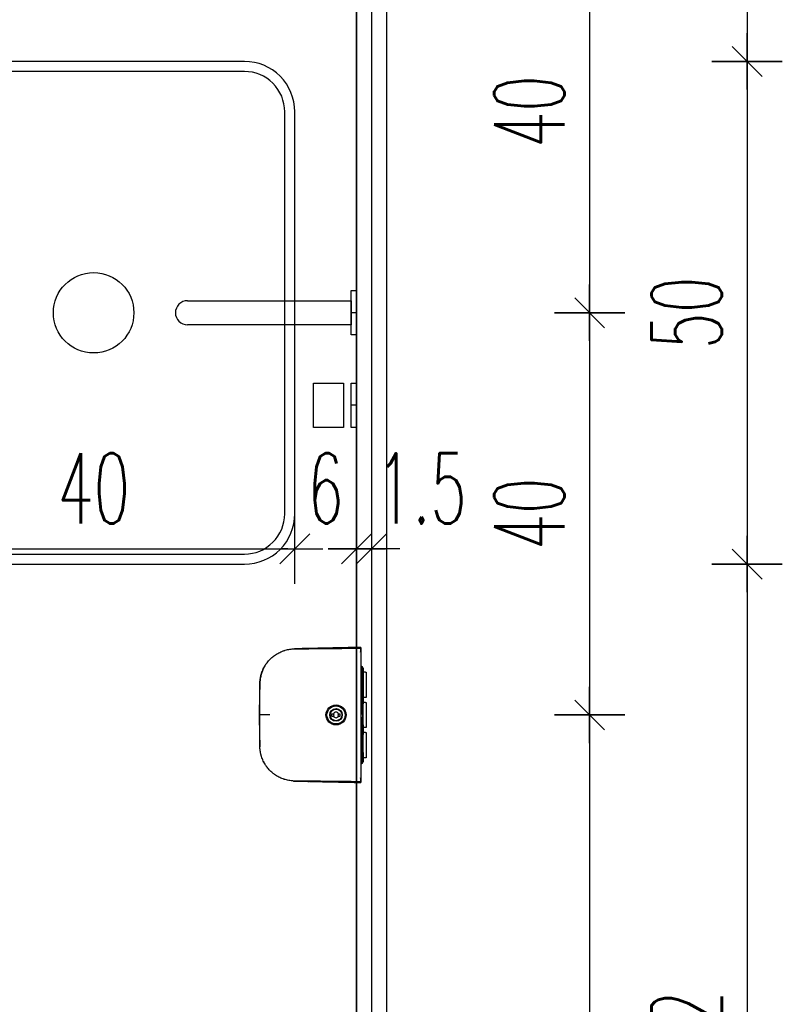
# Model space of a CAD drawing. Header units: centimetres. Extents: x -15121 to 30567, y -60641 to 0.
# Tile 149 of 256: x 6635 to 6711, y -24852 to -24754. Entities that reach past the tile are written whole.
import ezdxf

# ---------------------------------------------------------------- set-up
doc = ezdxf.new("R2010")
doc.units = ezdxf.units.CM
doc.header["$LTSCALE"] = 60
for name, color, linetype in [('AIKA podłoga wc pod meble', 8, 'Continuous'), ('AIKA TYNK', 5, 'Continuous'), ('AIKA widoki wymiarowanie', 7, 'Continuous'), ('AIKA widokowe', 7, 'Continuous'), ('AIKA ŚCIANA', 8, 'Continuous'), ('widokowe', 7, 'Continuous')]:
    doc.layers.add(name, color=color, linetype=linetype)
doc.styles.add('wymiar', font='txt.shx', dxfattribs={"width": 0.6})
doc.dimstyles.new('Dwudziestka', dxfattribs={"dimtxt": 7, "dimasz": 0.7, "dimexe": 5, "dimexo": 0, "dimgap": 2.5, "dimtad": 1, "dimtoh": 1, "dimdec": 3, "dimrnd": 0.5, "dimdsep": 46, "dimtxsty": 'wymiar', "dimblk": 'znacznik', "dimcen": 0, "dimdle": 5, "dimse1": 1, "dimse2": 1, "dimclrd": 256, "dimclre": 256, "dimclrt": 256, "dimadec": 0, "dimazin": 0, "dimtfac": 0.4, "dimtdec": 3, "dimtix": 1, "dimtofl": 0, "dimtmove": 2, "dimatfit": 3, "dimldrblk": 'znacznik', "dimfxl": 1, "dimtolj": 1, "dimarcsym": 0})

# ---------------------------------------------------------------- blocks, each defined once
blk = doc.blocks.new('SL umywalka 50 top')
at = {"layer": 'AIKA widokowe'}
for points in [[(-20, -39), (20, -39, 0.414214), (25, -34), (25, -4, 0.414214), (20, 1), (-20, 1, 0.414214), (-25, -4), (-25, -34, 0.414214)], [(-20, -38), (20, -38, 0.414214), (24, -34), (24, -4, 0.414214), (20, 0), (-20, 0, 0.414214), (-24, -4), (-24, -34, 0.414214)]]:
    blk.add_lwpolyline(points, format="xyb", close=True, dxfattribs=at)
blk.add_circle((0, -19), 4, dxfattribs=at)
blk = doc.blocks.new('SL dozownik góra')
at = {"layer": 'AIKA widokowe'}
for p, q in [((-9.479, -0.026), (-9.479, 0.009)), ((-9.379, -0.026), (-9.379, 0.009)), ((-9.258, 0.009), (-9.37, 0.009)), ((-9.279, 0.209), (-8.579, 0.209)), ((-8.579, 0.109), (-9.279, 0.109)), ((-9.149, 0.109), (-9.149, -0.026)), ((-8.879, 0.45), (-8.879, 0.509)), ((-8.879, 0.509), (-6.379, 0.509)), ((-8.879, 0.45), (-8.879, 0.238)), ((-8.879, 0.209), (-8.879, 0.238)), ((-8.829, -0.026), (-8.829, 0.109)), ((-8.579, 0.209), (-8.479, 0.209)), ((-8.479, 0.109), (-8.579, 0.109)), ((-8.479, 0.209), (-8.379, 0.209)), ((-8.479, 0.109), (-8.479, 0.209)), ((-8.379, 0.109), (-8.479, 0.109)), ((-8.379, 0.209), (-6.579, 0.209)), ((-8.379, 0.109), (-6.579, 0.109)), ((-6.629, 0.109), (-6.629, -0.036)), ((-6.629, 0.109), (-6.629, 0.109)), ((-6.579, 0.209), (-6.479, 0.209)), ((-6.479, 0.109), (-6.579, 0.109)), ((-6.479, 0.209), (-6.379, 0.209)), ((-6.479, 0.209), (-6.479, 0.109)), ((-6.379, 0.109), (-6.479, 0.109)), ((-6.379, 0.509), (-6.379, 0.45)), ((-6.379, 0.45), (-6.379, 0.238)), ((-6.379, 0.238), (-6.379, 0.209)), ((-6.379, 0.209), (-5.75, 0.209)), ((-5.75, 0.109), (-6.379, 0.109)), ((-6.129, 0.109), (-6.129, 0.103)), ((-6.129, 0.109), (-6.129, 0.109)), ((-6.129, 0.103), (-5.716, 0.103)), ((-5.879, 0.45), (-5.879, 0.509)), ((-5.879, 0.509), (-3.379, 0.509)), ((-5.879, 0.45), (-5.879, 0.238)), ((-5.879, 0.209), (-5.879, 0.238)), ((-3.629, 0.209), (-5.75, 0.209)), ((-5.68, 0.08), (-5.574, -0.026)), ((-5.433, -0.026), (-5.609, 0.15)), ((-4.714, 0.109), (-5.568, 0.109)), ((-5.561, 0.103), (-4.929, 0.103)), ((-4.929, 0.103), (-4.929, 0.109)), ((-4.929, 0.109), (-4.929, 0.109)), ((-4.66, 0.163), (-4.849, -0.026)), ((-3.629, 0.109), (-4.308, 0.109)), ((-3.129, 0.103), (-4.297, 0.103)), ((-3.629, 0.209), (-3.429, 0.209)), ((-3.429, 0.109), (-3.629, 0.109)), ((-3.429, 0.209), (-3.229, 0.209)), ((-3.429, 0.109), (-3.429, 0.209)), ((-3.229, 0.109), (-3.429, 0.109)), ((-3.379, 0.509), (-3.379, 0.45)), ((-3.379, 0.45), (-3.379, 0.238)), ((-3.379, 0.238), (-3.379, 0.209)), ((-3.229, 0.209), (-2.879, 0.209)), ((-2.879, 0.109), (-3.229, 0.109)), ((-3.129, 0.109), (-3.129, 0.103)), ((-3.129, 0.109), (-3.129, 0.109)), ((-2.879, 0.45), (-2.879, 0.509)), ((-2.879, 0.509), (-0.379, 0.509)), ((-2.879, 0.45), (-2.879, 0.238)), ((-2.879, 0.209), (-2.879, 0.238)), ((-2.879, 0.209), (-2.779, 0.209)), ((-2.879, 0.109), (-2.779, 0.109)), ((-2.779, 0.209), (-2.679, 0.209)), ((-2.779, 0.209), (-2.779, 0.109)), ((-2.779, 0.109), (-2.679, 0.109)), ((-0.879, 0.209), (-2.679, 0.209)), ((-0.879, 0.109), (-2.679, 0.109)), ((-2.629, 0.109), (-2.629, -0.036)), ((-2.629, 0.109), (-2.629, 0.109)), ((-0.879, 0.209), (-0.779, 0.209)), ((-0.879, 0.109), (-0.779, 0.109)), ((-0.779, 0.209), (-0.679, 0.209)), ((-0.779, 0.109), (-0.779, 0.209)), ((-0.779, 0.109), (-0.679, 0.109)), ((-0.679, 0.209), (0.021, 0.209)), ((0.021, 0.109), (-0.679, 0.109)), ((-0.429, 0.109), (-0.429, -0.026)), ((-0.379, 0.509), (-0.379, 0.45)), ((-0.379, 0.45), (-0.379, 0.238)), ((-0.379, 0.238), (-0.379, 0.209)), ((-0.109, 0.109), (-0.109, -0.026)), ((0.112, 0.009), (0, 0.009)), ((0.121, 0.009), (0.121, -0.026)), ((0.221, 0.009), (0.221, -0.026)), ((-4.754, -2.241), (-4.754, -2.086)), ((-4.504, -2.086), (-4.754, -2.086)), ((-4.754, -2.262), (-4.754, -2.241)), ((-4.754, -2.731), (-4.754, -2.71)), ((-4.754, -2.886), (-4.754, -2.731)), ((-4.504, -2.886), (-4.754, -2.886)), ((-4.504, -2.241), (-4.504, -2.086)), ((-4.504, -2.241), (-4.504, -2.262)), ((-4.504, -2.71), (-4.504, -2.731)), ((-4.504, -2.886), (-4.504, -2.731)), ((-11.255, -4.306), (-11.255, -4.306)), ((1.997, -4.306), (1.997, -4.306)), ((-11.236, -5.146), (-11.236, -5.146)), ((1.978, -5.146), (1.978, -5.146)), ((-11.209, -6.366), (-11.207, -6.517)), ((-11.208, -6.376), (-11.207, -6.501))]:
    blk.add_line(p, q, dxfattribs=at)
for radius in [1, 0.9, 0.625, 0.575]:
    blk.add_circle((-4.629, -2.486), radius, dxfattribs=at)
for centre, radius, start, end in [((-9.279, 0.009), 0.2, 90, 180), ((-9.279, 0.009), 0.1, 90, 180), ((-9.37, 0), 0.009, 90, 180), ((-9.258, 0), 0.009, 0, 90), ((-5.75, 0.009), 0.2, 45, 90), ((-5.75, 0.009), 0.1, 45, 90), ((-4.589, 0.093), 0.1, 85.83277, 135), ((-4.629, -0.456), 0.65, 42.18599, 85.83277), ((0, 0), 0.009, 90, 180), ((0.021, 0.009), 0.2, 0, 90), ((0.021, 0.009), 0.1, 0, 90), ((0.112, 0), 0.009, 0, 90), ((-4.629, -2.486), 0.275, 117.03569, 242.96431), ((-4.629, -2.486), 0.256, 60.79407, 119.20593), ((-4.629, -2.486), 0.256, 240.79407, 299.20593), ((-4.629, -2.486), 0.275, 297.03569, 62.96431), ((-11.235, -4.306), 0.02, 182.1155, 232.66012), ((1.977, -4.306), 0.02, 307.09269, 359.64295), ((-11.216, -5.146), 0.02, 141.30303, 181.35765), ((1.958, -5.146), 0.02, 358.84086, 39.05333), ((-7.684, -6.486), 3.523, 180.5, 180.91114), ((-1.574, -6.486), 3.523, 356.09612, 359.45377), ((-1.574, -6.486), 3.523, 356.24723, 359.5)]:
    blk.add_arc(centre, radius, start, end, dxfattribs=at)
for points, degree in [([(-11.351, -0.026), (-11.352, -0.026), (-11.274, -0.026)], 2), ([(-10.884, -0.036), (-11.008, -0.033), (-11.131, -0.03), (-11.255, -0.027)], 3), ([(-10.292, -0.026), (-7.461, -0.026), (-4.629, -0.026)], 2), ([(-4.629, -0.026), (-1.797, -0.026), (1.034, -0.026)], 2), ([(1.997, -0.027), (1.873, -0.03), (1.75, -0.033), (1.626, -0.036)], 3), ([(2.016, -0.026), (2.094, -0.026), (2.093, -0.026)], 2), ([(-0.023, -9.703), (-0.005, -9.695), (0.013, -9.686), (0.031, -9.677)], 3)]:
    blk.add_open_spline(points, degree=degree, dxfattribs=at)
for points, knots in [([(-11.351, -0.026), (-11.346, -0.275), (-11.335, -0.753), (-11.319, -1.442), (-11.305, -2.073), (-11.292, -2.647), (-11.281, -3.164), (-11.271, -3.624), (-11.262, -3.998), (-11.257, -4.219), (-11.255, -4.306)], [0, 0, 0, 0, 0.174298, 0.335211, 0.482738, 0.616879, 0.737634, 0.845004, 0.938988, 1, 1, 1, 1]), ([(-11.274, -0.026), (-11.273, -0.026), (-11.272, -0.026), (-11.265, -0.026), (-11.26, -0.026), (-11.247, -0.026), (-11.239, -0.026), (-11.224, -0.026), (-11.219, -0.026), (-11.208, -0.026), (-11.202, -0.026), (-11.183, -0.026), (-11.17, -0.026), (-11.139, -0.026), (-11.123, -0.026), (-11.087, -0.026), (-11.068, -0.026), (-11.043, -0.026), (-11.037, -0.026), (-11.027, -0.026), (-11.011, -0.026), (-10.994, -0.026), (-10.961, -0.026), (-10.913, -0.026), (-10.862, -0.026), (-10.822, -0.026), (-10.809, -0.026), (-10.788, -0.026), (-10.781, -0.026), (-10.767, -0.026), (-10.76, -0.026), (-10.725, -0.026), (-10.696, -0.026), (-10.638, -0.026), (-10.608, -0.026), (-10.547, -0.026), (-10.516, -0.026), (-10.476, -0.026), (-10.468, -0.026), (-10.452, -0.026), (-10.428, -0.026), (-10.405, -0.026), (-10.356, -0.026), (-10.324, -0.026), (-10.292, -0.026)], [0, 0, 0, 0, 0.0625, 0.0625, 0.125, 0.125, 0.1875, 0.1875, 0.21875, 0.21875, 0.25, 0.25, 0.3125, 0.3125, 0.375, 0.375, 0.4375, 0.4375, 0.453125, 0.453125, 0.46875, 0.5, 0.5, 0.5625, 0.625, 0.625, 0.65625, 0.65625, 0.671875, 0.671875, 0.6875, 0.6875, 0.75, 0.75, 0.8125, 0.8125, 0.875, 0.875, 0.890625, 0.890625, 0.90625, 0.9375, 0.9375, 1, 1, 1, 1]), ([(-4.629, -10.065), (-5.264, -10.065), (-5.899, -10.064), (-6.693, -10.061), (-6.931, -10.059), (-7.208, -10.058), (-7.328, -10.058), (-7.407, -10.058), (-7.447, -10.058), (-7.526, -10.058), (-7.585, -10.058), (-7.645, -10.057), (-7.685, -10.057), (-7.705, -10.057), (-7.764, -10.056), (-7.804, -10.055), (-7.863, -10.052), (-7.883, -10.051), (-7.922, -10.049), (-7.942, -10.048), (-8.04, -10.041), (-8.119, -10.032), (-8.275, -10.01), (-8.353, -9.996), (-8.469, -9.972), (-8.508, -9.963), (-8.565, -9.948), (-8.585, -9.943), (-8.623, -9.933), (-8.642, -9.928), (-8.737, -9.901), (-8.812, -9.877), (-8.96, -9.824), (-9.033, -9.795), (-9.177, -9.732), (-9.248, -9.698), (-9.387, -9.626), (-9.455, -9.587), (-9.557, -9.526), (-9.59, -9.505), (-9.64, -9.472), (-9.656, -9.461), (-9.689, -9.439), (-9.706, -9.427), (-9.786, -9.37), (-9.849, -9.323), (-9.971, -9.223), (-10.031, -9.172), (-10.145, -9.065), (-10.201, -9.01), (-10.308, -8.895), (-10.36, -8.836), (-10.435, -8.745), (-10.46, -8.714), (-10.49, -8.674), (-10.496, -8.666), (-10.508, -8.65), (-10.526, -8.627), (-10.543, -8.603), (-10.601, -8.522), (-10.644, -8.456), (-10.727, -8.322), (-10.804, -8.186), (-10.873, -8.045), (-10.936, -7.901), (-10.966, -7.828), (-11.006, -7.717), (-11.019, -7.68), (-11.035, -7.632), (-11.038, -7.623), (-11.044, -7.604), (-11.052, -7.576), (-11.061, -7.547), (-11.088, -7.452), (-11.107, -7.376), (-11.14, -7.223), (-11.154, -7.146), (-11.177, -6.991), (-11.186, -6.914), (-11.195, -6.797), (-11.198, -6.759), (-11.201, -6.7), (-11.202, -6.681), (-11.203, -6.642), (-11.204, -6.622), (-11.204, -6.583), (-11.205, -6.563), (-11.205, -6.524), (-11.206, -6.485), (-11.206, -6.446), (-11.206, -6.407), (-11.206, -6.387), (-11.207, -6.328), (-11.207, -6.289), (-11.208, -6.211), (-11.208, -6.172), (-11.211, -5.976), (-11.212, -5.819), (-11.22, -5.037), (-11.227, -4.41), (-11.241, -3.158), (-11.247, -2.531), (-11.261, -1.279), (-11.267, -0.652), (-11.274, -0.026)], [0, 0, 0, 0, 0.125, 0.125, 0.15625, 0.171875, 0.179687, 0.179687, 0.1875, 0.1875, 0.195312, 0.199219, 0.199219, 0.203125, 0.203125, 0.210937, 0.210937, 0.214844, 0.214844, 0.21875, 0.21875, 0.234375, 0.234375, 0.25, 0.25, 0.257812, 0.257812, 0.261719, 0.261719, 0.265625, 0.265625, 0.28125, 0.28125, 0.296875, 0.296875, 0.3125, 0.3125, 0.328125, 0.328125, 0.335937, 0.335937, 0.339844, 0.339844, 0.34375, 0.34375, 0.359375, 0.359375, 0.375, 0.375, 0.390625, 0.390625, 0.40625, 0.40625, 0.414062, 0.414062, 0.416016, 0.416016, 0.417969, 0.421875, 0.421875, 0.4375, 0.4375, 0.453125, 0.46875, 0.46875, 0.484375, 0.484375, 0.492187, 0.492187, 0.494141, 0.494141, 0.496094, 0.5, 0.5, 0.515625, 0.515625, 0.53125, 0.53125, 0.546875, 0.546875, 0.554687, 0.554687, 0.558594, 0.558594, 0.5625, 0.5625, 0.566406, 0.566406, 0.570312, 0.574219, 0.574219, 0.578125, 0.578125, 0.585937, 0.585937, 0.59375, 0.59375, 0.625, 0.625, 0.75, 0.75, 0.875, 0.875, 1, 1, 1, 1]), ([(2.016, -0.026), (2.009, -0.652), (2.003, -1.279), (1.989, -2.531), (1.983, -3.158), (1.969, -4.41), (1.962, -5.037), (1.954, -5.819), (1.953, -5.976), (1.95, -6.172), (1.95, -6.211), (1.949, -6.289), (1.949, -6.328), (1.948, -6.387), (1.948, -6.407), (1.948, -6.446), (1.948, -6.485), (1.947, -6.524), (1.947, -6.563), (1.946, -6.583), (1.946, -6.622), (1.945, -6.642), (1.944, -6.681), (1.943, -6.7), (1.94, -6.759), (1.937, -6.797), (1.928, -6.914), (1.919, -6.991), (1.896, -7.146), (1.882, -7.223), (1.849, -7.376), (1.83, -7.452), (1.803, -7.547), (1.794, -7.576), (1.786, -7.604), (1.78, -7.623), (1.777, -7.632), (1.761, -7.68), (1.748, -7.717), (1.708, -7.828), (1.678, -7.901), (1.615, -8.045), (1.546, -8.186), (1.469, -8.322), (1.386, -8.456), (1.343, -8.522), (1.285, -8.603), (1.268, -8.627), (1.25, -8.65), (1.238, -8.666), (1.232, -8.674), (1.202, -8.714), (1.177, -8.745), (1.102, -8.836), (1.05, -8.895), (0.943, -9.01), (0.887, -9.065), (0.773, -9.172), (0.713, -9.223), (0.591, -9.323), (0.528, -9.37), (0.448, -9.427), (0.431, -9.439), (0.398, -9.461), (0.382, -9.472), (0.332, -9.505), (0.299, -9.526), (0.197, -9.587), (0.129, -9.626), (-0.01, -9.698), (-0.081, -9.732), (-0.225, -9.795), (-0.298, -9.824), (-0.446, -9.877), (-0.521, -9.901), (-0.616, -9.928), (-0.635, -9.933), (-0.673, -9.943), (-0.693, -9.948), (-0.75, -9.963), (-0.789, -9.972), (-0.905, -9.996), (-0.983, -10.01), (-1.139, -10.032), (-1.218, -10.041), (-1.316, -10.048), (-1.336, -10.049), (-1.375, -10.051), (-1.395, -10.052), (-1.454, -10.055), (-1.494, -10.056), (-1.553, -10.057), (-1.573, -10.057), (-1.613, -10.057), (-1.673, -10.058), (-1.732, -10.058), (-1.811, -10.058), (-1.851, -10.058), (-1.93, -10.058), (-2.05, -10.058), (-2.327, -10.059), (-2.565, -10.061), (-3.359, -10.064), (-3.994, -10.065), (-4.629, -10.065)], [0, 0, 0, 0, 0.125, 0.125, 0.25, 0.25, 0.375, 0.375, 0.40625, 0.40625, 0.414063, 0.414063, 0.421875, 0.421875, 0.425781, 0.425781, 0.429688, 0.433594, 0.433594, 0.4375, 0.4375, 0.441406, 0.441406, 0.445313, 0.445313, 0.453125, 0.453125, 0.46875, 0.46875, 0.484375, 0.484375, 0.5, 0.5, 0.503906, 0.505859, 0.505859, 0.507813, 0.507813, 0.515625, 0.515625, 0.53125, 0.53125, 0.546875, 0.5625, 0.5625, 0.578125, 0.578125, 0.582031, 0.583984, 0.583984, 0.585938, 0.585938, 0.59375, 0.59375, 0.609375, 0.609375, 0.625, 0.625, 0.640625, 0.640625, 0.65625, 0.65625, 0.660156, 0.660156, 0.664063, 0.664063, 0.671875, 0.671875, 0.6875, 0.6875, 0.703125, 0.703125, 0.71875, 0.71875, 0.734375, 0.734375, 0.738281, 0.738281, 0.742188, 0.742188, 0.75, 0.75, 0.765625, 0.765625, 0.78125, 0.78125, 0.785156, 0.785156, 0.789063, 0.789063, 0.796875, 0.796875, 0.800781, 0.800781, 0.804688, 0.8125, 0.8125, 0.820313, 0.820313, 0.828125, 0.84375, 0.875, 0.875, 1, 1, 1, 1]), ([(1.034, -0.026), (1.066, -0.026), (1.098, -0.026), (1.147, -0.026), (1.17, -0.026), (1.194, -0.026), (1.21, -0.026), (1.218, -0.026), (1.258, -0.026), (1.289, -0.026), (1.35, -0.026), (1.38, -0.026), (1.438, -0.026), (1.467, -0.026), (1.502, -0.026), (1.509, -0.026), (1.523, -0.026), (1.53, -0.026), (1.551, -0.026), (1.564, -0.026), (1.604, -0.026), (1.655, -0.026), (1.703, -0.026), (1.736, -0.026), (1.753, -0.026), (1.769, -0.026), (1.779, -0.026), (1.785, -0.026), (1.81, -0.026), (1.829, -0.026), (1.865, -0.026), (1.881, -0.026), (1.912, -0.026), (1.925, -0.026), (1.944, -0.026), (1.95, -0.026), (1.961, -0.026), (1.966, -0.026), (1.981, -0.026), (1.989, -0.026), (2.002, -0.026), (2.007, -0.026), (2.014, -0.026), (2.015, -0.026), (2.016, -0.026)], [0, 0, 0, 0, 0.0625, 0.0625, 0.09375, 0.109375, 0.109375, 0.125, 0.125, 0.1875, 0.1875, 0.25, 0.25, 0.3125, 0.3125, 0.328125, 0.328125, 0.34375, 0.34375, 0.375, 0.375, 0.4375, 0.5, 0.5, 0.53125, 0.546875, 0.546875, 0.5625, 0.5625, 0.625, 0.625, 0.6875, 0.6875, 0.75, 0.75, 0.78125, 0.78125, 0.8125, 0.8125, 0.875, 0.875, 0.9375, 0.9375, 1, 1, 1, 1]), ([(1.997, -4.306), (1.998, -4.282), (2.002, -4.079), (2.011, -3.676), (2.025, -3.075), (2.04, -2.407), (2.056, -1.672), (2.074, -0.871), (2.087, -0.315), (2.093, -0.026)], [0, 0, 0, 0, 0.017073, 0.142038, 0.282546, 0.438596, 0.610188, 0.797323, 1, 1, 1, 1]), ([(-11.236, -5.146), (-11.236, -5.146), (-11.236, -5.145), (-11.236, -5.144), (-11.236, -5.144), (-11.236, -5.143), (-11.236, -5.141), (-11.236, -5.14), (-11.236, -5.136), (-11.236, -5.129), (-11.236, -5.12), (-11.236, -5.112), (-11.236, -5.109), (-11.237, -5.103), (-11.237, -5.1), (-11.237, -5.09), (-11.237, -5.076), (-11.237, -5.06), (-11.238, -5.047), (-11.238, -5.04), (-11.238, -5.033), (-11.238, -5.028), (-11.238, -5.026), (-11.238, -5.013), (-11.239, -5.003), (-11.239, -4.982), (-11.24, -4.96), (-11.24, -4.936), (-11.24, -4.921), (-11.241, -4.918), (-11.241, -4.912), (-11.241, -4.909), (-11.241, -4.899), (-11.241, -4.893), (-11.241, -4.874), (-11.242, -4.848), (-11.243, -4.822), (-11.243, -4.802), (-11.243, -4.791), (-11.243, -4.781), (-11.244, -4.774), (-11.244, -4.771), (-11.244, -4.754), (-11.244, -4.74), (-11.245, -4.712), (-11.245, -4.699), (-11.246, -4.672), (-11.246, -4.658), (-11.247, -4.638), (-11.247, -4.631), (-11.247, -4.617), (-11.247, -4.611), (-11.248, -4.591), (-11.248, -4.565), (-11.249, -4.541), (-11.249, -4.522), (-11.249, -4.516), (-11.25, -4.508), (-11.25, -4.505), (-11.25, -4.499), (-11.25, -4.484), (-11.251, -4.459), (-11.251, -4.439), (-11.252, -4.42), (-11.252, -4.411), (-11.252, -4.4), (-11.252, -4.397), (-11.252, -4.393), (-11.252, -4.387), (-11.252, -4.381), (-11.253, -4.37), (-11.253, -4.355), (-11.253, -4.344), (-11.253, -4.336), (-11.254, -4.333), (-11.254, -4.33), (-11.254, -4.329), (-11.254, -4.327), (-11.254, -4.325), (-11.254, -4.32), (-11.254, -4.314), (-11.254, -4.31), (-11.254, -4.307), (-11.254, -4.306), (-11.254, -4.306)], [0, 0, 0, 0, 0.023159, 0.023159, 0.031037, 0.031037, 0.038915, 0.05467, 0.05467, 0.086181, 0.117692, 0.117692, 0.133448, 0.133448, 0.149203, 0.149203, 0.180714, 0.212225, 0.212225, 0.227981, 0.235858, 0.235858, 0.243736, 0.243736, 0.275247, 0.275247, 0.306758, 0.338269, 0.338269, 0.346147, 0.346147, 0.354025, 0.354025, 0.36978, 0.36978, 0.401291, 0.432802, 0.432802, 0.448558, 0.456435, 0.456435, 0.464313, 0.464313, 0.495824, 0.495824, 0.527335, 0.527335, 0.558846, 0.558846, 0.574602, 0.574602, 0.590357, 0.590357, 0.621868, 0.653379, 0.653379, 0.669135, 0.669135, 0.677012, 0.677012, 0.68489, 0.716401, 0.747912, 0.747912, 0.779423, 0.779423, 0.787301, 0.787301, 0.795179, 0.810934, 0.810934, 0.842445, 0.873956, 0.873956, 0.889712, 0.889712, 0.897589, 0.897589, 0.905467, 0.905467, 0.936978, 0.968489, 0.968489, 1, 1, 1, 1]), ([(-11.248, -4.306), (-11.248, -4.306), (-11.248, -4.307), (-11.247, -4.309), (-11.247, -4.309), (-11.247, -4.31), (-11.247, -4.311), (-11.247, -4.313), (-11.247, -4.317), (-11.247, -4.324), (-11.247, -4.333), (-11.247, -4.341), (-11.246, -4.344), (-11.246, -4.35), (-11.246, -4.353), (-11.246, -4.363), (-11.246, -4.377), (-11.245, -4.393), (-11.245, -4.406), (-11.245, -4.413), (-11.245, -4.42), (-11.245, -4.425), (-11.245, -4.427), (-11.244, -4.439), (-11.244, -4.45), (-11.244, -4.471), (-11.243, -4.493), (-11.243, -4.516), (-11.242, -4.532), (-11.242, -4.535), (-11.242, -4.541), (-11.242, -4.544), (-11.242, -4.553), (-11.242, -4.56), (-11.242, -4.579), (-11.241, -4.605), (-11.241, -4.631), (-11.24, -4.651), (-11.24, -4.661), (-11.24, -4.672), (-11.24, -4.679), (-11.24, -4.682), (-11.239, -4.699), (-11.239, -4.713), (-11.238, -4.74), (-11.238, -4.754), (-11.238, -4.781), (-11.237, -4.795), (-11.237, -4.815), (-11.237, -4.822), (-11.237, -4.835), (-11.237, -4.842), (-11.236, -4.862), (-11.236, -4.887), (-11.235, -4.912), (-11.235, -4.93), (-11.235, -4.936), (-11.235, -4.945), (-11.235, -4.948), (-11.235, -4.954), (-11.234, -4.969), (-11.234, -4.993), (-11.234, -5.014), (-11.233, -5.033), (-11.233, -5.042), (-11.233, -5.053), (-11.233, -5.055), (-11.233, -5.06), (-11.233, -5.066), (-11.233, -5.072), (-11.232, -5.083), (-11.232, -5.097), (-11.232, -5.109), (-11.232, -5.117), (-11.232, -5.119), (-11.232, -5.123), (-11.232, -5.124), (-11.232, -5.126), (-11.232, -5.127), (-11.232, -5.132), (-11.232, -5.139), (-11.231, -5.143), (-11.231, -5.146), (-11.231, -5.146), (-11.232, -5.146)], [0, 0, 0, 0, 0.03125, 0.03125, 0.039062, 0.039062, 0.046875, 0.0625, 0.0625, 0.09375, 0.125, 0.125, 0.140625, 0.140625, 0.15625, 0.15625, 0.1875, 0.21875, 0.21875, 0.234375, 0.242187, 0.242187, 0.25, 0.25, 0.28125, 0.28125, 0.3125, 0.34375, 0.34375, 0.351562, 0.351562, 0.359375, 0.359375, 0.375, 0.375, 0.40625, 0.4375, 0.4375, 0.453125, 0.460937, 0.460937, 0.46875, 0.46875, 0.5, 0.5, 0.53125, 0.53125, 0.5625, 0.5625, 0.578125, 0.578125, 0.59375, 0.59375, 0.625, 0.65625, 0.65625, 0.671875, 0.671875, 0.679687, 0.679687, 0.6875, 0.71875, 0.75, 0.75, 0.78125, 0.78125, 0.789062, 0.789062, 0.796875, 0.8125, 0.8125, 0.84375, 0.875, 0.875, 0.890625, 0.890625, 0.898437, 0.898437, 0.90625, 0.90625, 0.9375, 0.96875, 0.96875, 1, 1, 1, 1]), ([(1.974, -5.146), (1.973, -5.146), (1.973, -5.146), (1.973, -5.143), (1.974, -5.139), (1.974, -5.132), (1.974, -5.127), (1.974, -5.126), (1.974, -5.124), (1.974, -5.123), (1.974, -5.119), (1.974, -5.117), (1.974, -5.109), (1.974, -5.097), (1.974, -5.083), (1.975, -5.072), (1.975, -5.066), (1.975, -5.06), (1.975, -5.055), (1.975, -5.053), (1.975, -5.042), (1.975, -5.033), (1.976, -5.014), (1.976, -4.993), (1.976, -4.969), (1.977, -4.954), (1.977, -4.948), (1.977, -4.945), (1.977, -4.936), (1.977, -4.93), (1.977, -4.912), (1.978, -4.887), (1.978, -4.862), (1.979, -4.842), (1.979, -4.835), (1.979, -4.822), (1.979, -4.815), (1.979, -4.795), (1.98, -4.781), (1.98, -4.754), (1.98, -4.74), (1.981, -4.713), (1.981, -4.699), (1.982, -4.682), (1.982, -4.679), (1.982, -4.672), (1.982, -4.661), (1.982, -4.651), (1.983, -4.631), (1.983, -4.605), (1.984, -4.579), (1.984, -4.56), (1.984, -4.553), (1.984, -4.544), (1.984, -4.541), (1.984, -4.535), (1.984, -4.532), (1.985, -4.516), (1.985, -4.493), (1.986, -4.471), (1.986, -4.45), (1.986, -4.439), (1.987, -4.427), (1.987, -4.425), (1.987, -4.42), (1.987, -4.413), (1.987, -4.406), (1.987, -4.393), (1.988, -4.377), (1.988, -4.363), (1.988, -4.353), (1.988, -4.35), (1.988, -4.344), (1.989, -4.341), (1.989, -4.333), (1.989, -4.324), (1.989, -4.317), (1.989, -4.313), (1.989, -4.311), (1.989, -4.31), (1.989, -4.309), (1.989, -4.309), (1.99, -4.307), (1.99, -4.306), (1.99, -4.306)], [0, 0, 0, 0, 0.03125, 0.03125, 0.0625, 0.09375, 0.09375, 0.101563, 0.101563, 0.109375, 0.109375, 0.125, 0.125, 0.15625, 0.1875, 0.1875, 0.203125, 0.210938, 0.210938, 0.21875, 0.21875, 0.25, 0.25, 0.28125, 0.3125, 0.320313, 0.320313, 0.328125, 0.328125, 0.34375, 0.34375, 0.375, 0.40625, 0.40625, 0.421875, 0.421875, 0.4375, 0.4375, 0.46875, 0.46875, 0.5, 0.5, 0.53125, 0.53125, 0.539063, 0.539063, 0.546875, 0.5625, 0.5625, 0.59375, 0.625, 0.625, 0.640625, 0.640625, 0.648438, 0.648438, 0.65625, 0.65625, 0.6875, 0.71875, 0.71875, 0.75, 0.75, 0.757813, 0.757813, 0.765625, 0.78125, 0.78125, 0.8125, 0.84375, 0.84375, 0.859375, 0.859375, 0.875, 0.875, 0.90625, 0.9375, 0.9375, 0.953125, 0.960938, 0.960938, 0.96875, 0.96875, 1, 1, 1, 1]), ([(1.996, -4.306), (1.996, -4.306), (1.996, -4.307), (1.996, -4.31), (1.996, -4.314), (1.996, -4.32), (1.996, -4.325), (1.996, -4.327), (1.996, -4.329), (1.996, -4.33), (1.996, -4.333), (1.995, -4.336), (1.995, -4.344), (1.995, -4.355), (1.995, -4.37), (1.994, -4.381), (1.994, -4.387), (1.994, -4.393), (1.994, -4.397), (1.994, -4.4), (1.994, -4.411), (1.994, -4.42), (1.993, -4.439), (1.993, -4.459), (1.992, -4.484), (1.992, -4.499), (1.992, -4.505), (1.992, -4.508), (1.991, -4.516), (1.991, -4.522), (1.991, -4.541), (1.99, -4.565), (1.99, -4.591), (1.989, -4.611), (1.989, -4.617), (1.989, -4.631), (1.989, -4.638), (1.988, -4.658), (1.988, -4.672), (1.987, -4.699), (1.987, -4.712), (1.986, -4.74), (1.986, -4.754), (1.986, -4.771), (1.986, -4.774), (1.985, -4.781), (1.985, -4.791), (1.985, -4.802), (1.985, -4.822), (1.984, -4.848), (1.983, -4.874), (1.983, -4.893), (1.983, -4.899), (1.983, -4.909), (1.983, -4.912), (1.983, -4.918), (1.982, -4.921), (1.982, -4.936), (1.982, -4.96), (1.981, -4.982), (1.981, -5.003), (1.98, -5.013), (1.98, -5.026), (1.98, -5.028), (1.98, -5.033), (1.98, -5.04), (1.98, -5.047), (1.979, -5.06), (1.979, -5.076), (1.979, -5.09), (1.979, -5.1), (1.979, -5.103), (1.978, -5.109), (1.978, -5.112), (1.978, -5.12), (1.978, -5.129), (1.978, -5.136), (1.978, -5.14), (1.978, -5.141), (1.978, -5.143), (1.978, -5.144), (1.978, -5.144), (1.978, -5.145), (1.978, -5.146), (1.978, -5.146)], [0, 0, 0, 0, 0.03178, 0.03178, 0.063561, 0.095341, 0.095341, 0.103286, 0.103286, 0.111231, 0.111231, 0.127121, 0.127121, 0.158902, 0.190682, 0.190682, 0.206572, 0.214517, 0.214517, 0.222462, 0.222462, 0.254243, 0.254243, 0.286023, 0.317803, 0.325748, 0.325748, 0.333693, 0.333693, 0.349583, 0.349583, 0.381364, 0.413144, 0.413144, 0.429034, 0.429034, 0.444924, 0.444924, 0.476705, 0.476705, 0.508485, 0.508485, 0.540265, 0.540265, 0.54821, 0.54821, 0.556156, 0.572046, 0.572046, 0.603826, 0.635606, 0.635606, 0.651496, 0.651496, 0.659442, 0.659442, 0.667387, 0.667387, 0.699167, 0.730947, 0.730947, 0.762728, 0.762728, 0.770673, 0.770673, 0.778618, 0.794508, 0.794508, 0.826288, 0.858069, 0.858069, 0.873959, 0.873959, 0.889849, 0.889849, 0.921629, 0.953409, 0.953409, 0.9693, 0.977245, 0.977245, 0.98519, 0.98519, 1, 1, 1, 1]), ([(-11.236, -5.146), (-11.236, -5.153), (-11.236, -5.183), (-11.234, -5.229), (-11.233, -5.286), (-11.232, -5.353), (-11.23, -5.433), (-11.228, -5.519), (-11.226, -5.602), (-11.224, -5.683), (-11.223, -5.765), (-11.221, -5.848), (-11.219, -5.93), (-11.217, -6.008), (-11.215, -6.083), (-11.214, -6.154), (-11.212, -6.221), (-11.211, -6.285), (-11.209, -6.345), (-11.208, -6.401), (-11.207, -6.453), (-11.206, -6.501), (-11.205, -6.546), (-11.204, -6.585), (-11.204, -6.607), (-11.204, -6.617)], [0, 0, 0, 0, 0.001486, 0.007177, 0.011069, 0.015278, 0.025345, 0.038385, 0.054841, 0.074931, 0.098773, 0.130706, 0.167697, 0.209788, 0.257008, 0.309376, 0.366907, 0.429612, 0.497499, 0.570576, 0.648846, 0.732314, 0.820984, 0.914859, 1, 1, 1, 1]), ([(1.946, -6.62), (1.946, -6.617), (1.946, -6.61), (1.946, -6.597), (1.946, -6.581), (1.947, -6.564), (1.947, -6.546), (1.948, -6.525), (1.948, -6.504), (1.949, -6.48), (1.949, -6.455), (1.95, -6.428), (1.951, -6.4), (1.951, -6.37), (1.952, -6.339), (1.953, -6.307), (1.953, -6.275), (1.954, -6.245), (1.955, -6.213), (1.955, -6.184), (1.956, -6.158), (1.956, -6.142), (1.957, -6.129), (1.957, -6.112), (1.958, -6.08), (1.959, -6.024), (1.961, -5.941), (1.963, -5.833), (1.967, -5.663), (1.972, -5.431), (1.976, -5.244), (1.978, -5.146)], [0, 0, 0, 0, 0.083134, 0.174265, 0.26017, 0.340849, 0.416304, 0.486534, 0.551541, 0.611325, 0.665887, 0.71523, 0.759355, 0.798265, 0.831967, 0.860466, 0.881145, 0.897866, 0.910656, 0.919582, 0.922656, 0.924885, 0.92574, 0.92648, 0.928779, 0.933035, 0.939253, 0.947434, 0.957578, 0.977893, 1, 1, 1, 1]), ([(-9.289, -9.677), (-9.171, -9.736), (-8.932, -9.842), (-8.555, -9.958), (-8.168, -10.034), (-7.775, -10.058), (-7.382, -10.07), (-6.334, -10.104), (-5.416, -10.116), (-4.629, -10.116)], [0, 0, 0, 0, 0.083303, 0.166609, 0.249917, 0.333224, 0.416576, 0.499923, 1, 1, 1, 1]), ([(-4.629, -9.072), (-4.629, -9.104), (-4.629, -9.137), (-4.629, -9.201), (-4.629, -9.233), (-4.629, -9.296), (-4.629, -9.327), (-4.629, -9.366), (-4.629, -9.374), (-4.629, -9.389), (-4.629, -9.397), (-4.629, -9.42), (-4.629, -9.435), (-4.629, -9.48), (-4.629, -9.538), (-4.629, -9.594), (-4.629, -9.634), (-4.629, -9.647), (-4.629, -9.667), (-4.629, -9.677), (-4.629, -9.686), (-4.629, -9.693), (-4.629, -9.696), (-4.629, -9.724), (-4.629, -9.748), (-4.629, -9.794), (-4.629, -9.816), (-4.629, -9.857), (-4.629, -9.876), (-4.629, -9.899), (-4.629, -9.905), (-4.629, -9.912), (-4.629, -9.916), (-4.629, -9.918), (-4.629, -9.929), (-4.629, -9.937), (-4.629, -9.96), (-4.629, -9.988), (-4.629, -10.01), (-4.629, -10.024), (-4.629, -10.029), (-4.629, -10.035), (-4.629, -10.037), (-4.629, -10.041), (-4.629, -10.042), (-4.629, -10.051), (-4.629, -10.061), (-4.629, -10.064), (-4.629, -10.065)], [0, 0, 0, 0, 0.0625, 0.0625, 0.125, 0.125, 0.1875, 0.1875, 0.203125, 0.203125, 0.21875, 0.21875, 0.25, 0.25, 0.3125, 0.375, 0.375, 0.40625, 0.40625, 0.421875, 0.429687, 0.429687, 0.4375, 0.4375, 0.5, 0.5, 0.5625, 0.5625, 0.625, 0.625, 0.640625, 0.648438, 0.648438, 0.65625, 0.65625, 0.6875, 0.6875, 0.75, 0.8125, 0.8125, 0.84375, 0.84375, 0.859375, 0.859375, 0.875, 0.875, 0.9375, 1, 1, 1, 1]), ([(-4.629, -10.116), (-3.842, -10.116), (-2.924, -10.104), (-1.876, -10.07), (-1.6, -10.062), (-1.455, -10.055), (-1.441, -10.054)], [0, 0, 0, 0, 0.740066, 0.863413, 0.986765, 1, 1, 1, 1])]:
    blk.add_open_spline(points, degree=3, knots=knots, dxfattribs=at)
blk = doc.blocks.new('znacznik')
at = {"color": 0}
for points in [[(0, -5), (0, 5)], [(-4, 0), (4, 0)]]:
    blk.add_lwpolyline(points, dxfattribs=at)
at = {"color": 1}
blk.add_lwpolyline([(-2.12, -2.12), (2.12, 2.12)], dxfattribs=at)
blk = doc.blocks.new('*D6188')
at = {"layer": 'AIKA widoki wymiarowanie', "lineweight": -2, "transparency": 16777216}
blk.add_line((6692.145, -24744.079), (6692.145, -24782.679), dxfattribs=at)
at = {"layer": 'Defpoints', "color": 0, "transparency": 16777216}
for p in [(6660.347, -24743.379), (6642.833, -24783.379), (6692.145, -24783.379)]:
    blk.add_point(p, dxfattribs=at)
at = {"layer": 'AIKA widoki wymiarowanie', "lineweight": -2, "transparency": 16777216, "xscale": 0.7, "yscale": 0.7, "zscale": 0.7}
for p, rotation in [((6692.145, -24743.379), 90), ((6692.145, -24783.379), 270)]:
    blk.add_blockref('znacznik', p, dxfattribs=dict(at, rotation=rotation))
at = {"layer": 'AIKA widoki wymiarowanie', "transparency": 16777216, "insert": (6686.145, -24763.379), "char_height": 7, "attachment_point": 5, "rotation": 90, "style": 'wymiar'}
blk.add_mtext('\\A1;40', dxfattribs=at)
blk = doc.blocks.new('*D6189')
at = {"layer": 'AIKA widoki wymiarowanie', "lineweight": -2, "transparency": 16777216}
blk.add_line((6692.145, -24784.079), (6692.145, -24822.679), dxfattribs=at)
at = {"layer": 'Defpoints', "color": 0, "transparency": 16777216}
for p in [(6642.833, -24783.379), (6660.347, -24823.379), (6692.145, -24823.379)]:
    blk.add_point(p, dxfattribs=at)
at = {"layer": 'AIKA widoki wymiarowanie', "lineweight": -2, "transparency": 16777216, "xscale": 0.7, "yscale": 0.7, "zscale": 0.7}
for p, rotation in [((6692.145, -24783.379), 90), ((6692.145, -24823.379), 270)]:
    blk.add_blockref('znacznik', p, dxfattribs=dict(at, rotation=rotation))
at = {"layer": 'AIKA widoki wymiarowanie', "transparency": 16777216, "insert": (6686.145, -24803.379), "char_height": 7, "attachment_point": 5, "rotation": 90, "style": 'wymiar'}
blk.add_mtext('\\A1;40', dxfattribs=at)
blk = doc.blocks.new('*D6190')
at = {"layer": 'AIKA widoki wymiarowanie', "lineweight": -2, "transparency": 16777216}
blk.add_line((6692.145, -24824.079), (6692.145, -24899.78), dxfattribs=at)
at = {"layer": 'Defpoints', "color": 0, "transparency": 16777216}
for p in [(6660.347, -24823.379), (6668.962, -24900.48), (6692.145, -24900.48)]:
    blk.add_point(p, dxfattribs=at)
at = {"layer": 'AIKA widoki wymiarowanie', "lineweight": -2, "transparency": 16777216, "xscale": 0.7, "yscale": 0.7, "zscale": 0.7}
for p, rotation in [((6692.145, -24823.379), 90), ((6692.145, -24900.48), 270)]:
    blk.add_blockref('znacznik', p, dxfattribs=dict(at, rotation=rotation))
at = {"layer": 'AIKA widoki wymiarowanie', "transparency": 16777216, "insert": (6686.145, -24861.93), "char_height": 7, "attachment_point": 5, "rotation": 90, "style": 'wymiar'}
blk.add_mtext('\\A1;77', dxfattribs=at)
blk = doc.blocks.new('*D6195')
at = {"layer": 'AIKA widoki wymiarowanie', "lineweight": -2, "transparency": 16777216}
blk.add_line((6707.803, -24729.079), (6707.803, -24757.679), dxfattribs=at)
at = {"layer": 'Defpoints', "color": 0, "transparency": 16777216}
for p in [(6642.833, -24728.379), (6642.833, -24758.379), (6707.803, -24758.379)]:
    blk.add_point(p, dxfattribs=at)
at = {"layer": 'AIKA widoki wymiarowanie', "lineweight": -2, "transparency": 16777216, "xscale": 0.7, "yscale": 0.7, "zscale": 0.7}
for p, rotation in [((6707.803, -24728.379), 90), ((6707.803, -24758.379), 270)]:
    blk.add_blockref('znacznik', p, dxfattribs=dict(at, rotation=rotation))
at = {"layer": 'AIKA widoki wymiarowanie', "transparency": 16777216, "insert": (6701.803, -24743.379), "char_height": 7, "attachment_point": 5, "rotation": 90, "style": 'wymiar'}
blk.add_mtext('\\A1;30', dxfattribs=at)
blk = doc.blocks.new('*D6196')
at = {"layer": 'AIKA widoki wymiarowanie', "lineweight": -2, "transparency": 16777216}
blk.add_line((6707.803, -24759.079), (6707.803, -24807.679), dxfattribs=at)
at = {"layer": 'Defpoints', "color": 0, "transparency": 16777216}
for p in [(6642.833, -24758.379), (6642.833, -24808.379), (6707.803, -24808.379)]:
    blk.add_point(p, dxfattribs=at)
at = {"layer": 'AIKA widoki wymiarowanie', "lineweight": -2, "transparency": 16777216, "xscale": 0.7, "yscale": 0.7, "zscale": 0.7}
for p, rotation in [((6707.803, -24758.379), 90), ((6707.803, -24808.379), 270)]:
    blk.add_blockref('znacznik', p, dxfattribs=dict(at, rotation=rotation))
at = {"layer": 'AIKA widoki wymiarowanie', "transparency": 16777216, "insert": (6701.803, -24783.379), "char_height": 7, "attachment_point": 5, "rotation": 90, "style": 'wymiar'}
blk.add_mtext('\\A1;50', dxfattribs=at)
blk = doc.blocks.new('*D6197')
at = {"layer": 'AIKA widoki wymiarowanie', "lineweight": -2, "transparency": 16777216}
blk.add_line((6707.803, -24809.079), (6707.803, -24899.78), dxfattribs=at)
at = {"layer": 'Defpoints', "color": 0, "transparency": 16777216}
for p in [(6642.833, -24808.379), (6668.962, -24900.48), (6707.803, -24900.48)]:
    blk.add_point(p, dxfattribs=at)
at = {"layer": 'AIKA widoki wymiarowanie', "lineweight": -2, "transparency": 16777216, "xscale": 0.7, "yscale": 0.7, "zscale": 0.7}
for p, rotation in [((6707.803, -24808.379), 90), ((6707.803, -24900.48), 270)]:
    blk.add_blockref('znacznik', p, dxfattribs=dict(at, rotation=rotation))
at = {"layer": 'AIKA widoki wymiarowanie', "transparency": 16777216, "insert": (6701.803, -24854.43), "char_height": 7, "attachment_point": 5, "rotation": 90, "style": 'wymiar'}
blk.add_mtext('\\A1;92', dxfattribs=at)
blk = doc.blocks.new('*D6216')
at = {"layer": 'AIKA widoki wymiarowanie', "lineweight": -2, "transparency": 16777216}
blk.add_line((6623.533, -24806.854), (6662.133, -24806.854), dxfattribs=at)
at = {"layer": 'Defpoints', "color": 0, "transparency": 16777216}
for p in [(6622.833, -24794.379), (6662.833, -24795.518), (6662.833, -24806.854)]:
    blk.add_point(p, dxfattribs=at)
at = {"layer": 'AIKA widoki wymiarowanie', "lineweight": -2, "transparency": 16777216, "xscale": 0.7, "yscale": 0.7, "zscale": 0.7, "rotation": 180}
blk.add_blockref('znacznik', (6622.833, -24806.854), dxfattribs=at)
at = {"layer": 'AIKA widoki wymiarowanie', "lineweight": -2, "transparency": 16777216, "xscale": 0.7, "yscale": 0.7, "zscale": 0.7}
blk.add_blockref('znacznik', (6662.833, -24806.854), dxfattribs=at)
at = {"layer": 'AIKA widoki wymiarowanie', "transparency": 16777216, "insert": (6642.833, -24800.854), "char_height": 7, "attachment_point": 5, "style": 'wymiar'}
blk.add_mtext('\\A1;40', dxfattribs=at)
blk = doc.blocks.new('*D6217')
at = {"layer": 'AIKA widoki wymiarowanie', "lineweight": -2, "transparency": 16777216}
for p, q in [((6662.133, -24806.854), (6661.433, -24806.854)), ((6669.662, -24806.854), (6670.362, -24806.854))]:
    blk.add_line(p, q, dxfattribs=at)
at = {"layer": 'Defpoints', "color": 0, "transparency": 16777216}
for p in [(6662.833, -24795.518), (6668.962, -24803.757), (6668.962, -24806.854)]:
    blk.add_point(p, dxfattribs=at)
at = {"layer": 'AIKA widoki wymiarowanie', "lineweight": -2, "transparency": 16777216, "xscale": 0.7, "yscale": 0.7, "zscale": 0.7}
blk.add_blockref('znacznik', (6662.833, -24806.854), dxfattribs=at)
at = {"layer": 'AIKA widoki wymiarowanie', "lineweight": -2, "transparency": 16777216, "xscale": 0.7, "yscale": 0.7, "zscale": 0.7, "rotation": 180}
blk.add_blockref('znacznik', (6668.962, -24806.854), dxfattribs=at)
at = {"layer": 'AIKA widoki wymiarowanie', "transparency": 16777216, "insert": (6665.897, -24800.854), "char_height": 7, "attachment_point": 5, "style": 'wymiar'}
blk.add_mtext('\\A1;6', dxfattribs=at)
blk = doc.blocks.new('*D6218')
at = {"layer": 'AIKA widoki wymiarowanie', "lineweight": -2, "transparency": 16777216}
for p, q in [((6668.262, -24806.854), (6667.562, -24806.854)), ((6671.162, -24806.854), (6671.862, -24806.854))]:
    blk.add_line(p, q, dxfattribs=at)
at = {"layer": 'Defpoints', "color": 0, "transparency": 16777216}
for p in [(6668.962, -24803.757), (6670.462, -24806.854), (6670.462, -24835.801)]:
    blk.add_point(p, dxfattribs=at)
at = {"layer": 'AIKA widoki wymiarowanie', "lineweight": -2, "transparency": 16777216, "xscale": 0.7, "yscale": 0.7, "zscale": 0.7}
blk.add_blockref('znacznik', (6668.962, -24806.854), dxfattribs=at)
at = {"layer": 'AIKA widoki wymiarowanie', "lineweight": -2, "transparency": 16777216, "xscale": 0.7, "yscale": 0.7, "zscale": 0.7, "rotation": 180}
blk.add_blockref('znacznik', (6670.462, -24806.854), dxfattribs=at)
at = {"layer": 'AIKA widoki wymiarowanie', "transparency": 16777216, "insert": (6675.422, -24800.854), "char_height": 7, "attachment_point": 5, "style": 'wymiar'}
blk.add_mtext('\\A1;1.5', dxfattribs=at)

msp = doc.modelspace()

# ---------------------------------------------------------------- linework, layer by layer
at = {"layer": 'AIKA podłoga wc pod meble'}
msp.add_lwpolyline([(6471.9623, -24641.4802), (6471.9623, -24661.4802), (6386.9623, -24661.4802), (6386.9623, -24672.9802), (6368.9623, -24672.9802), (6368.9623, -24661.4802), (6061.4623, -24661.4802), (6061.4623, -25085.4802), (6506.4623, -25085.4802), (6506.4623, -24930.4802), (6350.4623, -24930.4802), (6350.4623, -24864.3728), (6368.9623, -24864.3728), (6368.9623, -24762.9802), (6386.9623, -24762.9802), (6386.9623, -24900.4802), (6668.9623, -24900.4802), (6668.9623, -24661.4802), (6572.9623, -24661.4802), (6572.9623, -24641.4802)], close=True, dxfattribs=at)
msp.add_lwpolyline([(6471.9623, -24641.4802), (6471.9623, -24661.4802), (6386.9623, -24661.4802), (6386.9623, -24672.9802), (6368.9623, -24672.9802), (6368.9623, -24661.4802), (6061.4623, -24661.4802), (6061.4623, -25085.4802), (6506.4623, -25085.4802), (6506.4623, -24930.4802), (6350.4623, -24930.4802), (6350.4623, -24864.3728), (6368.9623, -24864.3728), (6368.9623, -24762.9802), (6386.9623, -24762.9802), (6386.9623, -24900.4802), (6668.9623, -24900.4802), (6668.9623, -24661.4802), (6572.9623, -24661.4802), (6572.9623, -24641.4802)], close=True, dxfattribs=at)
at = {"layer": 'AIKA TYNK'}
msp.add_lwpolyline([(6573.9623, -24659.9802), (6670.4623, -24659.9802), (6670.4623, -24900.9934), (6670.4623, -24901.9802), (6385.4623, -24901.9802), (6385.4623, -24769.4802)], dxfattribs=at)
at = {"layer": 'AIKA widokowe'}
msp.add_lwpolyline([(6573.9623, -24661.4802), (6668.9623, -24661.4802), (6668.9623, -24900.4802), (6386.9623, -24900.4802), (6386.9623, -24769.4802)], dxfattribs=at)
at = {"layer": 'AIKA ŚCIANA'}
msp.add_lwpolyline([(6573.9623, -24658.4802), (6671.9623, -24658.4802), (6671.9623, -24900.9934), (6671.9623, -24903.4802), (6383.9623, -24903.4802), (6383.9623, -24769.4802)], dxfattribs=at)
at = {"layer": 'widokowe'}
for p, q in [((6668.4523, -24785.5791), (6668.4523, -24781.1791)), ((6668.4523, -24781.1791), (6668.9623, -24781.1791)), ((6668.9623, -24781.1791), (6668.9623, -24785.5791)), ((6652.1623, -24782.1791), (6668.4523, -24782.1791)), ((6668.4523, -24782.1791), (6668.4523, -24784.5791)), ((6668.9623, -24783.3791), (6668.4523, -24783.3791)), ((6668.4523, -24784.5791), (6652.1623, -24784.5791)), ((6668.9623, -24785.5791), (6668.4523, -24785.5791)), ((6664.6958, -24794.7791), (6664.6958, -24790.3791)), ((6664.6958, -24790.3791), (6667.6689, -24790.3791)), ((6667.6689, -24790.3791), (6667.6689, -24794.7791)), ((6668.4523, -24794.7791), (6668.4523, -24790.3791)), ((6668.4523, -24790.3791), (6668.9623, -24790.3791)), ((6668.9623, -24790.3791), (6668.9623, -24794.7791)), ((6668.9623, -24792.5791), (6668.4523, -24792.5791)), ((6667.6689, -24794.7791), (6664.6958, -24794.7791)), ((6668.9623, -24794.7791), (6668.4523, -24794.7791))]:
    msp.add_line(p, q, dxfattribs=at)
msp.add_arc((6652.1623, -24783.3791), 1.2, 90, 270, dxfattribs=at)

# ---------------------------------------------------------------- block references
at = {"layer": 'AIKA widokowe', "color": 8, "rotation": 90}
msp.add_blockref('SL umywalka 50 top', (6623.8327, -24783.3791), dxfattribs=at)
at = {"layer": 'AIKA widokowe', "color": 6, "rotation": 270}
msp.add_blockref('SL dozownik góra', (6669.4183, -24828.0081), dxfattribs=at)

# ---------------------------------------------------------------- dimensions: what is measured, and where the dimension line sits
at = {"layer": 'AIKA widoki wymiarowanie'}
for base, p1, p2, picture, middle in [((6707.8029, -24758.3791), (6642.8327, -24728.3791), (6642.8327, -24758.3791), '*D6195', (6701.8029, -24743.3791)), ((6692.1449, -24783.3791), (6660.3466, -24743.3791), (6642.8327, -24783.3791), '*D6188', (6686.1449, -24763.3791)), ((6707.8029, -24808.3791), (6642.8327, -24758.3791), (6642.8327, -24808.3791), '*D6196', (6701.8029, -24783.3791)), ((6692.1449, -24823.3791), (6642.8327, -24783.3791), (6660.3466, -24823.3791), '*D6189', (6686.1449, -24803.3791)), ((6707.8029, -24900.4802), (6642.8327, -24808.3791), (6668.9623, -24900.4802), '*D6197', (6701.8029, -24854.4297)), ((6692.1449, -24900.4802), (6660.3466, -24823.3791), (6668.9623, -24900.4802), '*D6190', (6686.1449, -24861.9297))]:
    dim = msp.add_linear_dim(base=base, p1=p1, p2=p2, angle=90, dimstyle='Dwudziestka', dxfattribs=at)
    dim.commit()
    dim.dimension.update_dxf_attribs({"geometry": picture, "text_midpoint": middle})
for base, p1, p2, picture, middle in [((6662.8327, -24806.8538), (6622.8327, -24794.3785), (6662.8327, -24795.5184), '*D6216', (6642.8327, -24800.8538)), ((6668.9623, -24806.8538), (6662.8327, -24795.5184), (6668.9623, -24803.7571), '*D6217', (6665.8975, -24800.8538))]:
    dim = msp.add_linear_dim(base=base, p1=p1, p2=p2, dimstyle='Dwudziestka', dxfattribs=at)
    dim.commit()
    dim.dimension.update_dxf_attribs({"geometry": picture, "text_midpoint": middle})
dim = msp.add_linear_dim(base=(6670.4623, -24806.8538), p1=(6668.9623, -24803.7571), p2=(6670.4623, -24835.8011), dimstyle='Dwudziestka', dxfattribs=at)
dim.commit()
dim.dimension.update_dxf_attribs({"geometry": '*D6218', "text_midpoint": (6675.4215, -24800.8538), "dimtype": 160})

doc.saveas('drawing.dxf')
